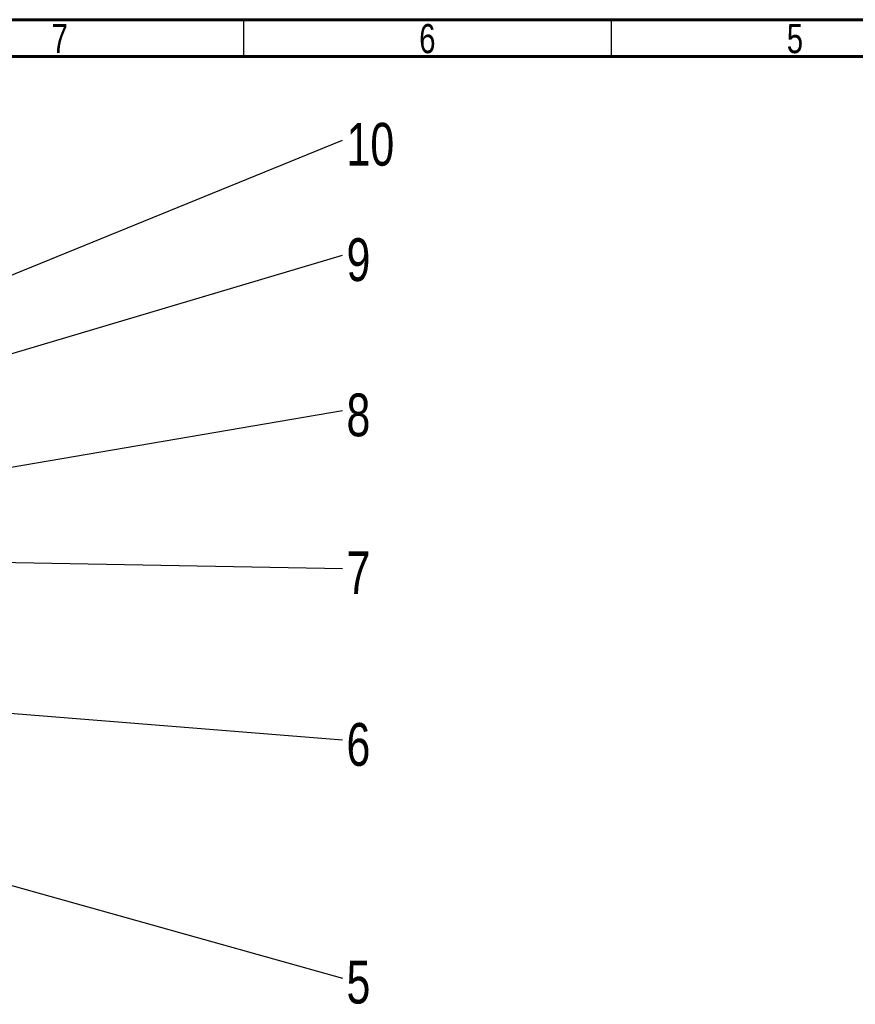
# Model space of a CAD drawing. Header units: millimetres. Extents: x 15 to 836, y 5 to 589.
# Tile 20 of 24: x 495 to 609, y 455 to 589. Entities that reach past the tile are written whole.
import ezdxf

# ---------------------------------------------------------------- set-up
doc = ezdxf.new("R2010")
doc.units = ezdxf.units.MM
doc.styles.add('SLDTEXTSTYLE0', font='TXT', dxfattribs={"width": 0.75})
doc.dimstyles.new('SLDDIMSTYLE0', dxfattribs={"dimtxt": 0.18, "dimasz": 3.556, "dimexe": 0, "dimexo": 0.0625, "dimgap": 0, "dimtad": 0, "dimtih": 1, "dimtoh": 1, "dimdec": 0, "dimrnd": 1e-09, "dimzin": 0, "dimdsep": 46, "dimtxsty": 'Standard', "dimsah": 1, "dimcen": 0.09, "dimadec": 0, "dimazin": 0, "dimtfac": 3.556, "dimtdec": 0, "dimtofl": 0, "dimtmove": 0, "dimatfit": 3, "dimfxl": 1, "dimfrac": 2, "dimtolj": 1, "dimtzin": 0, "dimarcsym": 0})

# ---------------------------------------------------------------- blocks, each defined once
blk = doc.blocks.new('SW_NOTE_4')
at = {"color": 0, "linetype": 'Continuous', "lineweight": 0, "insert": (0.53, 2.28), "char_height": 5.82, "attachment_point": 1, "style": 'SLDTEXTSTYLE0'}
blk.add_mtext('6', dxfattribs=at)
blk = doc.blocks.new('SW_NOTE_5')
at = {"color": 0, "linetype": 'Continuous', "lineweight": 0, "insert": (0.53, 2.36), "char_height": 5.82, "attachment_point": 1, "style": 'SLDTEXTSTYLE0'}
blk.add_mtext('5', dxfattribs=at)
blk = doc.blocks.new('SW_NOTE_6')
at = {"color": 0, "linetype": 'Continuous', "lineweight": 0, "insert": (0.53, 2.36), "char_height": 5.82, "attachment_point": 1, "style": 'SLDTEXTSTYLE0'}
blk.add_mtext('7', dxfattribs=at)
blk = doc.blocks.new('SW_NOTE_7')
at = {"color": 0, "linetype": 'Continuous', "lineweight": 0, "insert": (0.53, 2.32), "char_height": 5.82, "attachment_point": 1, "style": 'SLDTEXTSTYLE0'}
blk.add_mtext('8', dxfattribs=at)
blk = doc.blocks.new('SW_NOTE_8')
at = {"color": 0, "linetype": 'Continuous', "lineweight": 0, "insert": (0.53, 2.29), "char_height": 5.82, "attachment_point": 1, "style": 'SLDTEXTSTYLE0'}
blk.add_mtext('9', dxfattribs=at)
blk = doc.blocks.new('SW_NOTE_9')
at = {"color": 0, "linetype": 'Continuous', "lineweight": 0, "insert": (0.53, 2.34), "char_height": 5.821, "attachment_point": 1, "style": 'SLDTEXTSTYLE0'}
blk.add_mtext('10', dxfattribs=at)

msp = doc.modelspace()

# ---------------------------------------------------------------- linework, layer by layer
at = {"color": 7, "linetype": 'Continuous', "lineweight": 60}
for p, q in [((15, 589), (836, 589)), ((20, 584), (831, 584))]:
    msp.add_line(p, q, dxfattribs=at)
at = {"color": 7, "linetype": 'Continuous', "lineweight": 30}
for p, q in [((525.5, 584), (525.5, 589)), ((575.5, 584), (575.5, 589))]:
    msp.add_line(p, q, dxfattribs=at)

# ---------------------------------------------------------------- block references
at = {"color": 7, "linetype": 'Continuous', "lineweight": 0}
for name, p in [('SW_NOTE_9', (538.93, 572.63)), ('SW_NOTE_8', (538.93, 556.99)), ('SW_NOTE_7', (538.93, 535.85)), ('SW_NOTE_6', (538.93, 514.36)), ('SW_NOTE_4', (538.93, 491.08)), ('SW_NOTE_5', (538.93, 458.68))]:
    msp.add_blockref(name, p, dxfattribs=at)

# ---------------------------------------------------------------- texts
at = {"color": 7, "linetype": 'Continuous', "lineweight": 0, "char_height": 3.97, "attachment_point": 2, "style": 'SLDTEXTSTYLE0'}
for s, insert in [('7', (500.46, 588.42)), ('6', (550.46, 588.42)), ('5', (600.46, 588.42))]:
    msp.add_mtext(s, dxfattribs=dict(at, insert=insert))

# ---------------------------------------------------------------- leaders
at = {"color": 7, "linetype": 'Continuous', "lineweight": 0}
for points in [[(407.14, 518.96), (538.93, 572.63)], [(414.49, 520.01), (538.93, 556.99)], [(432.22, 517.66), (538.93, 535.85)], [(453.99, 515.94), (538.93, 514.36)], [(455.36, 497.76), (538.93, 491.08)], [(412.55, 494.01), (538.93, 458.68)]]:
    msp.add_leader(points, dimstyle='SLDDIMSTYLE0', dxfattribs=at)

doc.saveas('drawing.dxf')
